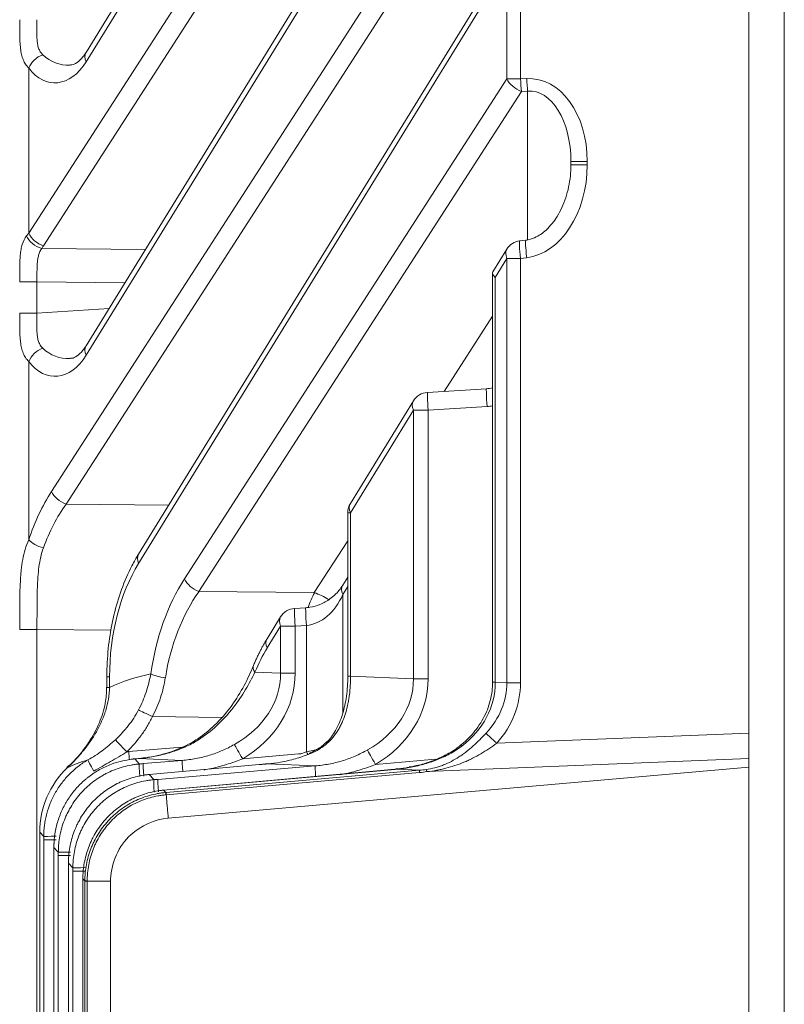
# Model space of a CAD drawing. Header units: millimetres. Extents: x 4 to 836, y 5 to 589.
# Tile 76 of 154: x 476 to 489, y 336 to 353. Entities that reach past the tile are written whole.
import ezdxf

# ---------------------------------------------------------------- set-up
doc = ezdxf.new("R2010")
doc.units = ezdxf.units.MM
doc.layers.add('1', color=7, linetype='Continuous', true_color=0xffffff)

msp = doc.modelspace()

# ---------------------------------------------------------------- linework, layer by layer
at = {"layer": '1', "color": 143, "linetype": 'Continuous', "lineweight": 18}
for p, q in [((481.888, 360.224), (477.014, 352.307)), ((488.195, 358.297), (488.195, 340.829)), ((488.795, 263.423), (488.795, 358.296)), ((482.178, 355.746), (477.014, 347.358)), ((484.113, 353.939), (477.9, 343.846)), ((485.195, 350.412), (485.195, 350.467)), ((484.437, 349.142), (484.334, 349.13)), ((484.113, 348.989), (483.879, 348.609)), ((483.873, 348.587), (483.873, 341.684)), ((483.769, 346.635), (482.774, 346.572)), ((482.538, 346.43), (481.474, 344.702)), ((481.43, 344.545), (481.43, 341.787)), ((481.43, 343.458), (481.346, 343.322)), ((480.721, 342.942), (480.532, 342.93)), ((480.296, 342.788), (480.069, 342.42)), ((477.365, 341.775), (477.365, 341.599)), ((488.195, 340.829), (488.195, 340.398)), ((477.79, 340.387), (477.79, 340.388)), ((477.835, 340.392), (477.834, 340.393)), ((479.936, 340.296), (478.078, 340.129)), ((480.078, 340.308), (480.077, 340.309)), ((488.195, 340.252), (488.195, 340.398)), ((478.046, 340.125), (478.045, 340.126)), ((478.079, 340.128), (478.078, 340.129)), ((482.105, 340.206), (478.322, 339.865)), ((478.402, 339.393), (488.195, 340.252)), ((482.247, 340.217), (482.246, 340.218)), ((482.468, 340.249), (482.467, 340.246)), ((488.195, 330.466), (488.195, 340.252)), ((478.29, 339.861), (478.29, 339.862)), ((478.312, 339.864), (478.311, 339.864)), ((478.323, 339.865), (478.322, 339.865)), ((476.233, 339.157), (476.233, 331.561)), ((476.233, 339.157), (476.233, 339.157)), ((476.474, 338.967), (476.473, 338.967)), ((476.473, 338.921), (476.472, 338.921)), ((476.472, 338.899), (476.472, 331.82)), ((476.473, 338.899), (476.472, 338.899)), ((476.717, 338.658), (476.716, 338.658)), ((476.716, 338.635), (476.716, 332.084)), ((476.717, 338.635), (476.716, 338.635)), ((476.719, 338.704), (476.718, 338.703)), ((476.963, 338.44), (476.962, 338.439)), ((476.96, 338.371), (476.96, 332.347)), ((476.96, 338.371), (476.961, 338.371)), ((476.961, 338.394), (476.961, 338.394)), ((477.429, 332.389), (477.429, 338.33))]:
    msp.add_line(p, q, dxfattribs=at)
at = {"layer": '1', "color": 143, "linetype": 'Continuous', "lineweight": 13}
for p, q in [((481.89, 360.066), (477.016, 352.15)), ((476.049, 349.258), (481.207, 357.254)), ((481.453, 357.042), (476.295, 349.046)), ((476.433, 344.903), (484.115, 356.813)), ((484.361, 356.601), (476.679, 344.691)), ((482.18, 355.588), (477.016, 347.2)), ((484.115, 353.782), (477.901, 343.689)), ((484.115, 351.863), (484.115, 353.782)), ((484.345, 353.782), (484.345, 351.863)), ((476.049, 352.045), (476.049, 349.258)), ((478.675, 343.429), (484.115, 351.863)), ((484.115, 351.863), (484.345, 351.863)), ((484.345, 351.863), (484.448, 351.868)), ((484.361, 351.651), (478.92, 343.217)), ((484.465, 351.656), (484.361, 351.651)), ((484.465, 349.15), (484.465, 351.656)), ((485.195, 350.467), (485.471, 350.467)), ((485.195, 350.412), (485.471, 350.412)), ((485.471, 350.467), (485.471, 350.412)), ((476.268, 349.001), (478.015, 348.982)), ((484.115, 348.832), (483.919, 348.514)), ((484.115, 341.676), (484.115, 348.832)), ((484.345, 348.832), (484.115, 348.832)), ((484.448, 348.844), (484.345, 348.832)), ((484.345, 348.832), (484.345, 341.676)), ((476.187, 348.436), (475.895, 348.436)), ((476.187, 348.436), (476.187, 347.91)), ((477.669, 348.42), (476.187, 348.436)), ((483.919, 348.514), (483.919, 341.684)), ((476.187, 347.91), (475.895, 347.91)), ((476.187, 347.91), (477.402, 347.987)), ((483.055, 346.59), (483.873, 347.857)), ((476.049, 347.095), (476.049, 344.087)), ((482.539, 346.273), (481.476, 344.545)), ((482.539, 341.742), (482.539, 346.273)), ((482.785, 346.273), (482.539, 346.273)), ((483.78, 346.336), (482.785, 346.273)), ((482.785, 346.273), (482.785, 341.742)), ((476.679, 344.691), (478.409, 344.672)), ((481.43, 344.545), (481.476, 344.545)), ((481.476, 344.545), (481.476, 341.787)), ((480.866, 343.196), (481.43, 344.07)), ((481.43, 343.298), (481.347, 343.165)), ((478.92, 343.217), (480.866, 343.196)), ((481.347, 343.165), (481.347, 341.172)), ((480.298, 342.631), (480.071, 342.263)), ((480.298, 341.836), (480.298, 342.631)), ((480.544, 342.631), (480.298, 342.631)), ((480.732, 342.643), (480.544, 342.631)), ((480.544, 342.631), (480.544, 341.836)), ((480.732, 340.514), (480.732, 342.643)), ((475.895, 342.576), (476.187, 342.576)), ((476.187, 342.576), (476.187, 279.143)), ((477.439, 342.562), (476.187, 342.576)), ((477.365, 341.775), (477.412, 341.775)), ((477.412, 341.775), (477.412, 341.599)), ((479.864, 341.854), (480.298, 341.836)), ((480.298, 341.836), (480.544, 341.836)), ((481.476, 341.787), (481.43, 341.787)), ((481.476, 341.787), (482.539, 341.742)), ((477.365, 341.599), (477.412, 341.599)), ((482.785, 341.742), (482.539, 341.742)), ((483.873, 341.684), (483.919, 341.684)), ((483.919, 341.684), (484.115, 341.676)), ((484.115, 341.676), (484.345, 341.676)), ((479.302, 341.092), (478.135, 341.105)), ((483.946, 340.656), (488.195, 340.829)), ((477.734, 340.515), (478.634, 340.592)), ((479.658, 340.394), (480.601, 340.475)), ((477.8, 340.388), (477.8, 340.389)), ((477.835, 340.392), (477.914, 340.306)), ((478.638, 340.368), (477.91, 340.399)), ((477.98, 340.312), (478.638, 340.368)), ((479.937, 340.295), (478.079, 340.128)), ((478.225, 340.047), (480.88, 340.275)), ((479.937, 340.295), (479.936, 340.296)), ((480.88, 340.275), (480.078, 340.308)), ((481.9, 340.3), (482.911, 340.387)), ((488.195, 340.398), (482.769, 340.177)), ((478.079, 340.128), (478.159, 340.042)), ((482.106, 340.205), (478.323, 339.865)), ((478.364, 339.826), (482.638, 340.201)), ((482.642, 340.162), (478.367, 339.787)), ((482.106, 340.205), (482.105, 340.206)), ((482.638, 340.201), (482.247, 340.217)), ((482.638, 340.201), (482.642, 340.162)), ((478.323, 339.865), (478.359, 339.826)), ((476.233, 339.157), (476.233, 331.561)), ((476.302, 339.083), (476.233, 339.157)), ((476.302, 331.691), (476.302, 339.027)), ((476.302, 339.027), (476.508, 339.027)), ((476.473, 338.899), (476.473, 331.82)), ((476.547, 338.818), (476.473, 338.899)), ((476.547, 331.956), (476.547, 338.762)), ((476.547, 338.762), (476.754, 338.762)), ((476.717, 338.635), (476.717, 332.084)), ((476.792, 338.554), (476.717, 338.635)), ((476.792, 332.221), (476.792, 338.498)), ((476.999, 338.498), (476.792, 338.498)), ((476.961, 338.371), (476.961, 332.347)), ((476.995, 338.335), (476.961, 338.371)), ((476.995, 332.389), (476.995, 338.33)), ((477.034, 338.33), (477.034, 332.389))]:
    msp.add_line(p, q, dxfattribs=at)
at = {"layer": '1', "color": 143, "linetype": 'Continuous', "lineweight": 18}
for centre, start, end in [((484.369, 348.832), 96.7486, 148.3824), ((482.793, 346.273), 93.6173, 148.3824), ((481.73, 344.545), 148.3824, 180), ((480.551, 342.631), 93.6173, 148.3824)]:
    msp.add_arc(centre, 0.3, start, end, dxfattribs=at)
at = {"layer": '1', "color": 143, "linetype": 'Continuous', "lineweight": 13}
for centre, major_axis, ratio, start_param, end_param in [((476.303, 352.045), (0.24, 0.18), 0.690075, 1.16411, 2.313713), ((476.772, 352.898), (0.244, 0.776), 0.863235, 2.735194, 3.453799), ((477.27, 352.15), (-0.255, 0.157), 0.639648, 6.283162, 7.049451), ((476.518, 352.898), (0.05, 1.103), 0.637596, 2.483467, 3.996269), ((484.421, 350.381), (0.119, 1.485), 0.702494, 4.826127, 6.370744), ((484.369, 351.863), (0.252, -0.163), 0.652221, 3.921455, 5.081902), ((484.369, 351.863), (0.013, -0.3), 0.080955, 4.708805, 5.494834), ((484.473, 351.868), (0.013, -0.3), 0.080955, 4.708805, 5.494834), ((484.445, 350.381), (0.076, 1.275), 0.585237, 4.814407, 6.359024), ((484.421, 350.326), (0.119, 1.485), 0.702494, 3.281511, 4.826127), ((476.895, 348.863), (0.999, -0.051), 0.69908, 2.614886, 2.690758), ((476.303, 349.258), (-0.252, 0.163), 0.652221, 0.779862, 1.94031), ((476.276, 349.213), (-0.264, 0.142), 0.668048, 0.679083, 1.888563), ((484.369, 348.832), (-0.035, 0.298), 0.080476, 0.00001, 1.561274), ((484.473, 348.844), (-0.035, 0.298), 0.080476, 0.006361, 1.561274), ((476.887, 348.651), (0.5, -0.509), 0.963647, 3.355554, 3.431426), ((484.369, 348.832), (0.255, -0.157), 0.639648, 3.141569, 3.907858), ((476.303, 347.095), (0.24, 0.18), 0.690075, 1.16411, 2.313713), ((476.772, 347.948), (0.244, 0.776), 0.863235, 2.735194, 3.453799), ((477.27, 347.2), (-0.255, 0.157), 0.639648, 6.283162, 7.049451), ((476.518, 347.948), (0.05, 1.103), 0.637596, 2.483467, 3.996269), ((483.788, 346.336), (-0.019, 0.299), 0.026125, 0.002381, 1.569145), ((482.793, 346.273), (0.255, -0.157), 0.639648, 3.141569, 3.907858), ((482.793, 346.273), (-0.019, 0.299), 0.026125, 0.000027, 1.569145), ((484.228, 347.849), (0.9, 1.406), 0.62879, 3.573687, 3.651329), ((477.928, 342.553), (0.026, -3.3), 0.640683, 3.915004, 4.223872), ((476.686, 344.903), (-0.252, 0.163), 0.652221, 0.779862, 1.94031), ((478.182, 342.553), (0.04, -3), 0.707306, 3.909817, 4.218685), ((481.73, 344.545), (-0.255, 0.157), 0.639648, 6.283162, 7.049451), ((476.303, 344.087), (-0.285, 0.094), 0.447089, 0.638394, 1.688622), ((478.155, 343.689), (0.255, -0.157), 0.639648, 3.141569, 3.907858), ((479.085, 341.792), (0.018, 2.7), 0.619901, 0.796142, 1.581256), ((480.17, 341.079), (0.026, -3.3), 0.640683, 3.915004, 4.479203), ((478.928, 343.429), (0.252, -0.163), 0.652221, 3.921455, 5.081902), ((481.601, 343.165), (0.255, -0.157), 0.639648, 3.141569, 3.907858), ((480.424, 341.079), (0.04, -3), 0.707306, 3.909817, 4.474016), ((480.713, 343.692), (0.056, 1.05), 0.712297, 3.24302, 4.225456), ((481.866, 341.063), (0.001, 3), 0.474026, 0.780341, 0.891594), ((480.846, 342.666), (0.63, -0.407), 0.652221, 1.578304, 1.94031), ((480.551, 342.631), (0.019, -0.299), 0.026125, 3.141619, 4.710737), ((480.74, 342.643), (0.019, -0.299), 0.026125, 3.146695, 4.710737), ((480.551, 342.631), (0.255, -0.157), 0.639648, 3.141569, 3.907858), ((481.255, 340.366), (0.018, 2.7), 0.619901, 0.796142, 0.99122), ((480.324, 342.263), (-0.255, 0.157), 0.639648, 6.283162, 7.049451), ((480.118, 341.854), (-0.277, 0.115), 0.518479, 6.282761, 6.956222), ((479.277, 338.857), (3.13, -1.531), 0.838284, 2.313103, 2.544029), ((478.361, 341.826), (0.297, -0.043), 0.220852, 3.719804, 4.716016), ((478.388, 341.863), (1.908, -0.077), 0.78539, 5.378087, 6.316802), ((478.38, 341.863), (2.162, -0.087), 0.83193, 5.377917, 6.316632), ((480.63, 341.769), (1.908, -0.077), 0.78539, 5.378087, 6.316802), ((480.622, 341.769), (2.162, -0.087), 0.83193, 5.377917, 6.316632), ((482.08, 341.708), (1.838, -0.08), 0.815372, 5.513193, 6.320507), ((482.127, 341.706), (1.988, -0.076), 0.754119, 5.707974, 6.313792), ((482.102, 341.706), (2.241, -0.085), 0.802553, 5.70762, 6.313439), ((478.143, 341.105), (-0.271, 0.13), 0.01131, 0.465185, 1.547185), ((483.97, 340.656), (-0.226, 0.197), 0.053384, 0.466255, 1.509708), ((477.711, 340.512), (-0.21, 0.214), 0.018712, 0.291864, 1.552486), ((479.117, 340.514), (-0.174, 0.244), 0.015443, 0.00379, 0.372168), ((479.666, 340.394), (-0.154, 0.258), 0.022477, 0.336533, 1.557375), ((481.269, 340.449), (-0.208, 0.216), 0.292265, 5.884429, 6.287126), ((483.527, 340.391), (0.189, -0.233), 0.020324, 2.749358, 3.151132), ((477.873, 339.016), (1.166, -0.96), 0.992658, 2.348803, 2.369182), ((477.721, 340.515), (-0.043, 0.498), 0.026082, 4.427783, 4.710155), ((480.566, 340.724), (0.3, -0.012), 0.83193, 4.86305, 5.334196), ((480.713, 340.717), (0.749, 0.141), 0.267112, 4.688505, 4.974256), ((480.719, 340.514), (0.239, -0.439), 0.023007, 1.433968, 1.558305), ((481.908, 340.3), (0.154, -0.258), 0.022477, 3.478126, 4.698968), ((478.008, 338.857), (1.764, -0.935), 0.715025, 2.46814, 2.701682), ((477.196, 340.117), (0.15, -0.26), 0.030164, 3.241724, 4.428809), ((477.94, 340.008), (-0.025, 0.299), 0.042536, 0.081215, 1.27036), ((478.006, 340.014), (0.026, -0.299), 0.026082, 3.222762, 4.409161), ((478.664, 340.07), (0.026, -0.299), 0.026082, 3.222762, 4.333157), ((480.906, 339.977), (0.026, -0.299), 0.026082, 3.222762, 4.298659), ((480.122, 341.79), (3.106, -1.31), 0.293494, 5.769768, 5.832291), ((480.099, 342.049), (3.264, -1.53), 0.343121, 5.74929, 5.811813), ((482.792, 339.918), (-0.046, 0.296), 0.114526, 5.755758, 6.168346), ((478.185, 339.744), (0.025, -0.299), 0.042536, 3.222808, 4.411953), ((478.251, 339.749), (0.026, -0.299), 0.026082, 3.222762, 4.409161), ((478.385, 339.528), (-0.026, 0.299), 0.016218, 0.081152, 0.523531), ((476.601, 339.083), (-0.3, 0), 0.013334, 5.025031, 6.213366), ((476.846, 338.818), (-0.3, 0), 0.013334, 5.025031, 6.213366), ((477.092, 338.554), (0.3, 0), 0.013334, 1.883438, 3.071773), ((477.294, 338.335), (-0.3, 0), 0.005232, 5.759588, 6.213371)]:
    msp.add_ellipse(centre, major_axis=major_axis, ratio=ratio, start_param=start_param, end_param=end_param, dxfattribs=at)
at = {"layer": '1', "color": 143, "linetype": 'Continuous', "lineweight": 18}
for centre, major_axis, ratio, start_param, end_param in [((484.173, 348.514), (0.298, -0.084), 0.361655, 3.039527, 3.805815), ((480.905, 340.213), (-0.119, 0.275), 0.068713, 6.271508, 6.562293), ((477.733, 339.153), (0.549, -1.399), 0.997682, 3.530134, 4.336636)]:
    msp.add_ellipse(centre, major_axis=major_axis, ratio=ratio, start_param=start_param, end_param=end_param, dxfattribs=at)
for points, knots in [([(475.895, 352.748), (475.895, 352.764), (475.895, 352.779), (475.895, 352.816), (475.895, 352.838), (475.895, 352.86)], [0, 0, 0, 0, 0.413146, 0.413146, 1, 1, 1, 1]), ([(477.014, 352.307), (476.997, 352.28), (476.945, 352.205), (476.856, 352.126), (476.79, 352.097), (476.759, 352.097), (476.751, 352.099)], [0, 0, 0, 0, 0.166053, 0.502142, 0.85834, 1, 1, 1, 1]), ([(485.195, 350.412), (485.195, 350.349), (485.185, 350.162), (485.123, 349.861), (484.982, 349.548), (484.8, 349.317), (484.611, 349.183), (484.488, 349.15), (484.437, 349.142)], [0, 0, 0, 0, 0.117005, 0.354626, 0.573072, 0.757647, 0.905045, 1, 1, 1, 1]), ([(475.895, 347.799), (475.895, 347.814), (475.895, 347.829), (475.895, 347.866), (475.895, 347.888), (475.895, 347.91)], [0, 0, 0, 0, 0.413146, 0.413146, 1, 1, 1, 1]), ([(477.014, 347.358), (476.997, 347.33), (476.945, 347.256), (476.856, 347.177), (476.79, 347.147), (476.759, 347.148), (476.751, 347.149)], [0, 0, 0, 0, 0.166053, 0.502142, 0.85834, 1, 1, 1, 1]), ([(477.9, 343.846), (477.861, 343.783), (477.757, 343.598), (477.609, 343.261), (477.479, 342.827), (477.396, 342.372), (477.368, 342.017), (477.365, 341.819), (477.365, 341.775)], [0, 0, 0, 0, 0.117874, 0.333716, 0.542474, 0.745272, 0.944118, 1, 1, 1, 1]), ([(481.346, 343.322), (481.327, 343.291), (481.269, 343.211), (481.15, 343.094), (480.979, 342.996), (480.828, 342.953), (480.744, 342.944), (480.721, 342.942)], [0, 0, 0, 0, 0.175455, 0.478386, 0.724822, 0.927434, 1, 1, 1, 1]), ([(479.84, 341.968), (479.795, 341.856), (479.69, 341.633), (479.486, 341.296), (479.236, 340.995), (479.042, 340.832), (478.941, 340.759)], [0, 0, 0, 0, 0.265349, 0.524115, 0.770773, 1, 1, 1, 1]), ([(481.429, 341.786), (481.43, 341.784), (481.433, 341.672), (481.413, 341.449), (481.352, 341.139), (481.235, 340.881), (481.135, 340.724), (481.062, 340.668), (481.06, 340.666)], [0, 0, 0, 0, 0.005454, 0.263786, 0.519408, 0.774769, 0.991821, 1, 1, 1, 1]), ([(477.36, 341.6), (477.361, 341.508), (477.347, 341.306), (477.245, 340.989), (477.063, 340.66), (476.87, 340.409), (476.731, 340.281), (476.69, 340.247)], [0, 0, 0, 0, 0.174008, 0.393772, 0.634321, 0.89744, 1, 1, 1, 1]), ([(483.873, 341.684), (483.873, 341.634), (483.864, 341.477), (483.796, 341.214), (483.637, 340.923), (483.467, 340.734), (483.361, 340.643), (483.338, 340.624)], [0, 0, 0, 0, 0.12228, 0.385099, 0.656714, 0.927237, 1, 1, 1, 1]), ([(478.942, 340.76), (478.878, 340.715), (478.715, 340.613), (478.406, 340.49), (478.144, 340.426), (477.993, 340.409), (477.98, 340.408)], [0, 0, 0, 0, 0.224321, 0.558117, 0.961997, 1, 1, 1, 1]), ([(481.056, 340.666), (481.044, 340.652), (480.992, 340.6), (480.893, 340.538), (480.812, 340.501), (480.785, 340.491)], [0, 0, 0, 0, 0.189413, 0.739057, 1, 1, 1, 1]), ([(483.335, 340.627), (483.317, 340.61), (483.229, 340.535), (483.022, 340.422), (482.75, 340.311), (482.551, 340.269), (482.466, 340.256)], [0, 0, 0, 0, 0.078453, 0.362483, 0.732285, 1, 1, 1, 1]), ([(480.785, 340.476), (480.707, 340.444), (480.627, 340.417), (480.464, 340.371), (480.382, 340.352), (480.298, 340.337)], [0, 0, 0, 0, 0.5, 0.5, 1, 1, 1, 1]), ([(477.442, 340.302), (477.373, 340.277), (477.307, 340.246), (477.181, 340.176), (477.12, 340.136), (477.048, 340.081), (477.034, 340.07), (477.005, 340.047), (476.991, 340.035), (476.95, 339.998), (476.924, 339.973), (476.848, 339.895), (476.801, 339.84), (476.737, 339.752), (476.717, 339.722), (476.688, 339.675), (476.679, 339.659), (476.661, 339.627), (476.652, 339.611), (476.61, 339.531), (476.581, 339.464), (476.545, 339.362), (476.534, 339.327), (476.515, 339.257), (476.507, 339.221), (476.486, 339.113), (476.478, 339.041), (476.474, 338.967)], [0, 0, 0, 0, 0.125, 0.125, 0.25, 0.25, 0.28125, 0.28125, 0.3125, 0.3125, 0.375, 0.375, 0.5, 0.5, 0.5625, 0.5625, 0.59375, 0.59375, 0.625, 0.625, 0.75, 0.75, 0.8125, 0.8125, 0.875, 0.875, 1, 1, 1, 1]), ([(477.79, 340.387), (477.73, 340.38), (477.672, 340.369), (477.556, 340.341), (477.498, 340.324), (477.442, 340.302)], [0, 0, 0, 0, 0.5, 0.5, 1, 1, 1, 1]), ([(477.8, 340.388), (477.798, 340.388), (477.797, 340.388), (477.793, 340.388), (477.792, 340.387), (477.79, 340.387)], [0, 0, 0, 0, 0.522587, 0.522587, 1, 1, 1, 1]), ([(478.046, 340.125), (477.957, 340.115), (477.871, 340.097), (477.745, 340.06), (477.704, 340.046), (477.642, 340.021), (477.622, 340.013), (477.581, 339.995), (477.561, 339.985), (477.462, 339.935), (477.387, 339.889), (477.282, 339.81), (477.248, 339.782), (477.199, 339.738), (477.183, 339.723), (477.151, 339.692), (477.135, 339.676), (477.06, 339.595), (477.006, 339.526), (476.934, 339.415), (476.912, 339.377), (476.881, 339.318), (476.871, 339.298), (476.852, 339.258), (476.843, 339.238), (476.8, 339.136), (476.773, 339.052), (476.744, 338.924), (476.736, 338.88), (476.728, 338.815), (476.725, 338.792), (476.721, 338.748), (476.72, 338.726), (476.719, 338.704)], [0, 0, 0, 0, 0.125, 0.125, 0.1875, 0.1875, 0.21875, 0.21875, 0.25, 0.25, 0.375, 0.375, 0.4375, 0.4375, 0.46875, 0.46875, 0.5, 0.5, 0.625, 0.625, 0.6875, 0.6875, 0.71875, 0.71875, 0.75, 0.75, 0.875, 0.875, 0.9375, 0.9375, 0.96875, 0.96875, 1, 1, 1, 1]), ([(478.29, 339.861), (478.202, 339.851), (478.116, 339.834), (477.989, 339.796), (477.948, 339.782), (477.886, 339.758), (477.866, 339.749), (477.826, 339.731), (477.806, 339.721), (477.706, 339.672), (477.632, 339.625), (477.526, 339.546), (477.492, 339.518), (477.443, 339.474), (477.427, 339.459), (477.395, 339.428), (477.38, 339.412), (477.304, 339.331), (477.25, 339.262), (477.178, 339.151), (477.156, 339.113), (477.125, 339.055), (477.115, 339.035), (477.096, 338.995), (477.087, 338.974), (477.044, 338.872), (477.018, 338.789), (476.989, 338.66), (476.981, 338.617), (476.972, 338.551), (476.969, 338.529), (476.965, 338.484), (476.964, 338.462), (476.963, 338.44)], [0, 0, 0, 0, 0.125, 0.125, 0.1875, 0.1875, 0.21875, 0.21875, 0.25, 0.25, 0.375, 0.375, 0.4375, 0.4375, 0.46875, 0.46875, 0.5, 0.5, 0.625, 0.625, 0.6875, 0.6875, 0.71875, 0.71875, 0.75, 0.75, 0.875, 0.875, 0.9375, 0.9375, 0.96875, 0.96875, 1, 1, 1, 1]), ([(478.402, 339.392), (478.168, 339.371), (477.942, 339.272), (477.565, 338.923), (477.44, 338.649), (477.429, 338.355), (477.429, 338.343), (477.429, 338.33)], [0, 0, 0, 0, 0.444489, 0.444489, 0.97588, 0.97588, 1, 1, 1, 1])]:
    msp.add_open_spline(points, degree=3, knots=knots, dxfattribs=at)
at = {"layer": '1', "color": 143, "linetype": 'Continuous', "lineweight": 13}
for points, knots in [([(476.049, 352.045), (476.028, 352.064), (476.01, 352.086), (475.978, 352.132), (475.965, 352.158), (475.942, 352.213), (475.933, 352.243), (475.919, 352.305), (475.913, 352.338), (475.907, 352.391), (475.905, 352.409), (475.902, 352.446), (475.901, 352.465), (475.899, 352.504), (475.898, 352.524), (475.897, 352.564), (475.896, 352.584), (475.895, 352.645), (475.895, 352.687), (475.895, 352.736), (475.895, 352.742), (475.895, 352.748)], [0, 0, 0, 0, 0.139899, 0.139899, 0.279799, 0.279799, 0.419698, 0.419698, 0.559597, 0.559597, 0.629547, 0.629547, 0.699496, 0.699496, 0.769446, 0.769446, 0.839396, 0.839396, 0.979295, 0.979295, 1, 1, 1, 1]), ([(476.187, 352.86), (476.187, 352.831), (476.185, 352.773), (476.184, 352.717), (476.184, 352.661), (476.184, 352.634), (476.185, 352.579), (476.186, 352.552), (476.19, 352.5), (476.192, 352.475), (476.199, 352.438), (476.201, 352.426), (476.207, 352.403), (476.21, 352.392), (476.218, 352.37), (476.222, 352.359), (476.232, 352.339), (476.247, 352.309), (476.267, 352.284), (476.283, 352.268)], [0, 0, 0, 0, 0.125, 0.25, 0.25, 0.375, 0.375, 0.5, 0.5, 0.625, 0.625, 0.6875, 0.6875, 0.75, 0.75, 0.8125, 0.8125, 0.875, 1, 1, 1, 1]), ([(475.895, 348.436), (475.895, 348.477), (475.895, 348.516), (475.895, 348.595), (475.895, 348.633), (475.896, 348.69), (475.896, 348.709), (475.897, 348.746), (475.898, 348.765), (475.9, 348.819), (475.902, 348.853), (475.908, 348.92), (475.912, 348.952), (475.921, 348.998), (475.924, 349.013), (475.931, 349.042), (475.934, 349.056), (475.956, 349.124), (475.979, 349.171), (476.011, 349.213)], [0, 0, 0, 0, 0.125, 0.125, 0.25, 0.25, 0.3125, 0.3125, 0.375, 0.375, 0.5, 0.5, 0.625, 0.625, 0.6875, 0.6875, 0.75, 0.75, 1, 1, 1, 1]), ([(476.268, 349.001), (476.243, 348.968), (476.226, 348.93), (476.208, 348.865), (476.204, 348.843), (476.197, 348.796), (476.194, 348.772), (476.19, 348.723), (476.189, 348.699), (476.188, 348.66), (476.188, 348.647), (476.187, 348.621), (476.187, 348.608), (476.187, 348.543), (476.187, 348.49), (476.187, 348.436)], [0, 0, 0, 0, 0.25, 0.25, 0.375, 0.375, 0.5, 0.5, 0.625, 0.625, 0.6875, 0.6875, 0.75, 0.75, 1, 1, 1, 1]), ([(476.187, 347.91), (476.187, 347.881), (476.185, 347.824), (476.184, 347.767), (476.184, 347.712), (476.184, 347.684), (476.185, 347.629), (476.186, 347.602), (476.19, 347.551), (476.192, 347.525), (476.199, 347.489), (476.201, 347.477), (476.207, 347.453), (476.21, 347.442), (476.218, 347.42), (476.222, 347.409), (476.232, 347.389), (476.247, 347.359), (476.267, 347.334), (476.283, 347.319)], [0, 0, 0, 0, 0.125, 0.25, 0.25, 0.375, 0.375, 0.5, 0.5, 0.625, 0.625, 0.6875, 0.6875, 0.75, 0.75, 0.8125, 0.8125, 0.875, 1, 1, 1, 1]), ([(476.049, 347.095), (476.028, 347.115), (476.01, 347.136), (475.978, 347.183), (475.965, 347.208), (475.942, 347.263), (475.933, 347.293), (475.919, 347.356), (475.913, 347.389), (475.907, 347.441), (475.905, 347.46), (475.902, 347.497), (475.901, 347.516), (475.899, 347.554), (475.898, 347.574), (475.897, 347.614), (475.896, 347.634), (475.895, 347.695), (475.895, 347.737), (475.895, 347.786), (475.895, 347.792), (475.895, 347.799)], [0, 0, 0, 0, 0.139899, 0.139899, 0.279799, 0.279799, 0.419698, 0.419698, 0.559597, 0.559597, 0.629547, 0.629547, 0.699496, 0.699496, 0.769446, 0.769446, 0.839396, 0.839396, 0.979295, 0.979295, 1, 1, 1, 1]), ([(475.895, 342.576), (475.895, 342.645), (475.895, 342.782), (475.895, 342.918), (475.896, 343.019), (475.896, 343.053), (475.897, 343.12), (475.898, 343.154), (475.9, 343.253), (475.903, 343.319), (475.908, 343.415), (475.91, 343.447), (475.915, 343.511), (475.918, 343.543), (475.927, 343.636), (475.936, 343.696), (475.958, 343.814), (475.971, 343.871), (476.004, 343.982), (476.024, 344.036), (476.049, 344.087)], [0, 0, 0, 0, 0.125, 0.25, 0.25, 0.3125, 0.3125, 0.375, 0.375, 0.5, 0.5, 0.5625, 0.5625, 0.625, 0.625, 0.75, 0.75, 0.875, 0.875, 1, 1, 1, 1]), ([(476.294, 343.95), (476.276, 343.899), (476.261, 343.846), (476.237, 343.74), (476.228, 343.685), (476.213, 343.574), (476.207, 343.517), (476.201, 343.431), (476.199, 343.402), (476.196, 343.344), (476.194, 343.315), (476.191, 343.228), (476.19, 343.17), (476.188, 343.052), (476.188, 342.993), (476.187, 342.816), (476.187, 342.696), (476.187, 342.576)], [0, 0, 0, 0, 0.125, 0.125, 0.25, 0.25, 0.375, 0.375, 0.4375, 0.4375, 0.5, 0.5, 0.625, 0.625, 0.75, 0.75, 1, 1, 1, 1]), ([(477.9, 341.219), (477.951, 341.317), (477.993, 341.416), (478.061, 341.619), (478.088, 341.721), (478.107, 341.826)], [0, 0, 0, 0, 0.5, 0.5, 1, 1, 1, 1]), ([(478.352, 341.76), (478.334, 341.646), (478.307, 341.535), (478.235, 341.316), (478.19, 341.209), (478.135, 341.105)], [0, 0, 0, 0, 0.5, 0.5, 1, 1, 1, 1]), ([(479.864, 341.854), (479.816, 341.758), (479.764, 341.66), (479.645, 341.462), (479.579, 341.363), (479.484, 341.239), (479.464, 341.215), (479.424, 341.166), (479.363, 341.095), (479.297, 341.026), (479.16, 340.895), (479.061, 340.813), (478.953, 340.741)], [0, 0, 0, 0, 0.25, 0.25, 0.5, 0.5, 0.5625, 0.5625, 0.625, 0.75, 0.75, 1, 1, 1, 1]), ([(481.476, 341.787), (481.476, 341.734), (481.475, 341.681), (481.469, 341.577), (481.464, 341.526), (481.455, 341.449), (481.451, 341.424), (481.443, 341.373), (481.438, 341.348), (481.423, 341.273), (481.411, 341.224), (481.383, 341.13), (481.367, 341.083), (481.339, 341.015), (481.329, 340.993), (481.307, 340.949), (481.296, 340.927), (481.259, 340.863), (481.232, 340.822), (481.171, 340.744), (481.138, 340.707), (481.101, 340.671)], [0, 0, 0, 0, 0.125, 0.125, 0.25, 0.25, 0.3125, 0.3125, 0.375, 0.375, 0.5, 0.5, 0.625, 0.625, 0.6875, 0.6875, 0.75, 0.75, 0.875, 0.875, 1, 1, 1, 1]), ([(477.412, 341.599), (477.41, 341.533), (477.403, 341.467), (477.381, 341.338), (477.366, 341.274), (477.337, 341.18), (477.327, 341.149), (477.304, 341.088), (477.291, 341.057), (477.252, 340.966), (477.222, 340.907), (477.125, 340.737), (477.05, 340.63), (476.946, 340.503), (476.925, 340.477), (476.881, 340.428), (476.815, 340.355), (476.745, 340.285), (476.696, 340.24)], [0, 0, 0, 0, 0.125, 0.125, 0.25, 0.25, 0.3125, 0.3125, 0.375, 0.375, 0.5, 0.5, 0.75, 0.75, 0.8125, 0.8125, 0.875, 1, 1, 1, 1]), ([(477.509, 340.716), (477.588, 340.789), (477.66, 340.867), (477.759, 340.992), (477.79, 341.036), (477.848, 341.125), (477.875, 341.171), (477.9, 341.219)], [0, 0, 0, 0, 0.5, 0.5, 0.75, 0.75, 1, 1, 1, 1]), ([(478.135, 341.105), (478.108, 341.049), (478.079, 340.995), (478.015, 340.89), (477.981, 340.839), (477.873, 340.691), (477.792, 340.599), (477.703, 340.512)], [0, 0, 0, 0, 0.25, 0.25, 0.5, 0.5, 1, 1, 1, 1]), ([(482.75, 340.214), (482.801, 340.221), (482.851, 340.231), (482.925, 340.25), (482.949, 340.257), (482.997, 340.273), (483.021, 340.281), (483.09, 340.308), (483.135, 340.328), (483.222, 340.374), (483.265, 340.399), (483.327, 340.439), (483.348, 340.453), (483.389, 340.483), (483.409, 340.498), (483.469, 340.544), (483.508, 340.577), (483.621, 340.679), (483.693, 340.751), (483.763, 340.827)], [0, 0, 0, 0, 0.125, 0.125, 0.1875, 0.1875, 0.25, 0.25, 0.375, 0.375, 0.5, 0.5, 0.5625, 0.5625, 0.625, 0.625, 0.75, 0.75, 1, 1, 1, 1]), ([(477.046, 340.375), (477.088, 340.398), (477.129, 340.423), (477.21, 340.475), (477.249, 340.502), (477.326, 340.56), (477.364, 340.59), (477.438, 340.652), (477.474, 340.684), (477.509, 340.716)], [0, 0, 0, 0, 0.25, 0.25, 0.5, 0.5, 0.75, 0.75, 1, 1, 1, 1]), ([(478.953, 340.741), (478.919, 340.717), (478.883, 340.696), (478.811, 340.655), (478.774, 340.636), (478.718, 340.609), (478.699, 340.601), (478.662, 340.584), (478.605, 340.56), (478.547, 340.538), (478.431, 340.498), (478.352, 340.476), (478.193, 340.438), (478.112, 340.423), (478.029, 340.412)], [0, 0, 0, 0, 0.125, 0.125, 0.25, 0.25, 0.3125, 0.3125, 0.375, 0.5, 0.5, 0.75, 0.75, 1, 1, 1, 1]), ([(478.638, 340.368), (478.715, 340.374), (478.792, 340.384), (478.907, 340.405), (478.945, 340.414), (479.021, 340.432), (479.058, 340.442), (479.169, 340.476), (479.241, 340.502), (479.382, 340.563), (479.451, 340.598), (479.519, 340.636)], [0, 0, 0, 0, 0.25, 0.25, 0.375, 0.375, 0.5, 0.5, 0.75, 0.75, 1, 1, 1, 1]), ([(481.101, 340.671), (481.079, 340.65), (481.055, 340.631), (481.018, 340.602), (481.005, 340.593), (480.979, 340.576), (480.966, 340.567), (480.899, 340.527), (480.843, 340.499), (480.785, 340.476)], [0, 0, 0, 0, 0.25, 0.25, 0.375, 0.375, 0.5, 0.5, 1, 1, 1, 1]), ([(483.354, 340.608), (483.322, 340.583), (483.288, 340.56), (483.22, 340.516), (483.185, 340.496), (483.113, 340.457), (483.077, 340.439), (483.004, 340.406), (482.967, 340.39), (482.856, 340.346), (482.78, 340.321), (482.626, 340.278), (482.547, 340.26), (482.467, 340.246)], [0, 0, 0, 0, 0.125, 0.125, 0.25, 0.25, 0.375, 0.375, 0.5, 0.5, 0.75, 0.75, 1, 1, 1, 1]), ([(483.946, 340.656), (483.857, 340.593), (483.768, 340.533), (483.629, 340.452), (483.581, 340.426), (483.51, 340.39), (483.485, 340.379), (483.437, 340.356), (483.413, 340.346), (483.339, 340.315), (483.289, 340.296), (483.189, 340.263), (483.138, 340.248), (483.061, 340.228), (483.034, 340.222), (482.982, 340.21), (482.956, 340.205), (482.876, 340.191), (482.823, 340.183), (482.769, 340.177)], [0, 0, 0, 0, 0.25, 0.25, 0.375, 0.375, 0.4375, 0.4375, 0.5, 0.5, 0.625, 0.625, 0.75, 0.75, 0.8125, 0.8125, 0.875, 0.875, 1, 1, 1, 1]), ([(477.703, 340.512), (477.658, 340.483), (477.612, 340.455), (477.519, 340.4), (477.473, 340.373), (477.379, 340.32), (477.333, 340.293), (477.239, 340.24), (477.193, 340.213), (477.147, 340.185)], [0, 0, 0, 0, 0.25, 0.25, 0.5, 0.5, 0.75, 0.75, 1, 1, 1, 1]), ([(480.88, 340.275), (480.957, 340.281), (481.034, 340.291), (481.149, 340.312), (481.187, 340.32), (481.263, 340.338), (481.3, 340.348), (481.41, 340.382), (481.483, 340.409), (481.624, 340.47), (481.693, 340.504), (481.761, 340.542)], [0, 0, 0, 0, 0.25, 0.25, 0.375, 0.375, 0.5, 0.5, 0.75, 0.75, 1, 1, 1, 1]), ([(476.302, 339.083), (476.302, 339.149), (476.306, 339.214), (476.319, 339.31), (476.324, 339.343), (476.334, 339.391), (476.337, 339.407), (476.345, 339.439), (476.349, 339.454), (476.37, 339.533), (476.411, 339.656), (476.468, 339.772), (476.509, 339.843), (476.518, 339.857), (476.535, 339.885), (476.561, 339.926), (476.59, 339.965), (476.649, 340.042), (476.691, 340.091), (476.759, 340.16), (476.783, 340.182), (476.832, 340.225), (476.857, 340.246), (476.935, 340.306), (476.989, 340.342), (477.046, 340.375)], [0, 0, 0, 0, 0.125, 0.125, 0.1875, 0.1875, 0.21875, 0.21875, 0.25, 0.25, 0.375, 0.5, 0.5, 0.53125, 0.53125, 0.5625, 0.625, 0.625, 0.75, 0.75, 0.8125, 0.8125, 0.875, 0.875, 1, 1, 1, 1]), ([(476.547, 338.818), (476.547, 338.842), (476.548, 338.865), (476.55, 338.911), (476.551, 338.935), (476.558, 339.004), (476.564, 339.05), (476.59, 339.186), (476.615, 339.274), (476.657, 339.382), (476.666, 339.404), (476.685, 339.446), (476.715, 339.509), (476.749, 339.57), (476.822, 339.687), (476.878, 339.76), (477.004, 339.898), (477.072, 339.959), (477.183, 340.042), (477.221, 340.068), (477.28, 340.104), (477.3, 340.115), (477.341, 340.138), (477.361, 340.149), (477.466, 340.2), (477.552, 340.232), (477.685, 340.269), (477.73, 340.28), (477.798, 340.292), (477.821, 340.296), (477.868, 340.302), (477.891, 340.304), (477.914, 340.306)], [0, 0, 0, 0, 0.03125, 0.03125, 0.0625, 0.0625, 0.125, 0.125, 0.25, 0.25, 0.28125, 0.28125, 0.3125, 0.375, 0.375, 0.5, 0.5, 0.625, 0.625, 0.6875, 0.6875, 0.71875, 0.71875, 0.75, 0.75, 0.875, 0.875, 0.9375, 0.9375, 0.96875, 0.96875, 1, 1, 1, 1]), ([(479.658, 340.394), (479.578, 340.362), (479.496, 340.333), (479.331, 340.281), (479.248, 340.258), (479.121, 340.229), (479.079, 340.22), (479.025, 340.21), (479.014, 340.208), (479.003, 340.206)], [0, 0, 0, 0, 0.380454, 0.380454, 0.760908, 0.760908, 0.951135, 0.951135, 1, 1, 1, 1]), ([(481.9, 340.3), (481.82, 340.268), (481.738, 340.239), (481.573, 340.187), (481.49, 340.165), (481.37, 340.137), (481.334, 340.129), (481.298, 340.122)], [0, 0, 0, 0, 0.412467, 0.412467, 0.824934, 0.824934, 1, 1, 1, 1]), ([(476.792, 338.554), (476.792, 338.577), (476.793, 338.6), (476.795, 338.647), (476.797, 338.67), (476.803, 338.74), (476.81, 338.785), (476.835, 338.921), (476.86, 339.009), (476.902, 339.117), (476.911, 339.139), (476.93, 339.182), (476.96, 339.245), (476.994, 339.305), (477.067, 339.422), (477.123, 339.495), (477.249, 339.633), (477.317, 339.695), (477.428, 339.777), (477.466, 339.803), (477.525, 339.839), (477.545, 339.851), (477.586, 339.873), (477.607, 339.884), (477.711, 339.935), (477.797, 339.968), (477.93, 340.005), (477.975, 340.015), (478.044, 340.027), (478.067, 340.031), (478.113, 340.037), (478.136, 340.04), (478.159, 340.042)], [0, 0, 0, 0, 0.03125, 0.03125, 0.0625, 0.0625, 0.125, 0.125, 0.25, 0.25, 0.28125, 0.28125, 0.3125, 0.375, 0.375, 0.5, 0.5, 0.625, 0.625, 0.6875, 0.6875, 0.71875, 0.71875, 0.75, 0.75, 0.875, 0.875, 0.9375, 0.9375, 0.96875, 0.96875, 1, 1, 1, 1]), ([(476.995, 338.335), (476.995, 338.358), (476.995, 338.382), (476.998, 338.428), (476.999, 338.451), (477.006, 338.521), (477.012, 338.567), (477.038, 338.702), (477.063, 338.791), (477.105, 338.899), (477.113, 338.92), (477.132, 338.963), (477.162, 339.026), (477.196, 339.086), (477.269, 339.203), (477.324, 339.277), (477.419, 339.38), (477.451, 339.413), (477.52, 339.474), (477.591, 339.533), (477.667, 339.585), (477.746, 339.634), (477.787, 339.656), (477.911, 339.718), (477.997, 339.751), (478.13, 339.788), (478.175, 339.798), (478.244, 339.811), (478.267, 339.815), (478.313, 339.821), (478.336, 339.823), (478.359, 339.826)], [0, 0, 0, 0, 0.03125, 0.03125, 0.0625, 0.0625, 0.125, 0.125, 0.25, 0.25, 0.28125, 0.28125, 0.3125, 0.375, 0.375, 0.5, 0.5, 0.5625, 0.5625, 0.625, 0.6875, 0.6875, 0.75, 0.75, 0.875, 0.875, 0.9375, 0.9375, 0.96875, 0.96875, 1, 1, 1, 1]), ([(478.361, 339.786), (478.338, 339.784), (478.316, 339.782), (478.271, 339.776), (478.248, 339.772), (478.181, 339.76), (478.138, 339.75), (478.008, 339.714), (477.925, 339.682), (477.804, 339.622), (477.764, 339.6), (477.687, 339.552), (477.613, 339.502), (477.544, 339.444), (477.478, 339.384), (477.446, 339.352), (477.354, 339.252), (477.3, 339.181), (477.229, 339.067), (477.207, 339.027), (477.177, 338.967), (477.168, 338.947), (477.149, 338.905), (477.141, 338.884), (477.1, 338.779), (477.076, 338.693), (477.051, 338.561), (477.045, 338.516), (477.038, 338.449), (477.037, 338.426), (477.035, 338.381), (477.034, 338.358), (477.034, 338.336)], [0, 0, 0, 0, 0.03125, 0.03125, 0.0625, 0.0625, 0.125, 0.125, 0.25, 0.25, 0.3125, 0.3125, 0.375, 0.4375, 0.4375, 0.5, 0.5, 0.625, 0.625, 0.6875, 0.6875, 0.71875, 0.71875, 0.75, 0.75, 0.875, 0.875, 0.9375, 0.9375, 0.96875, 0.96875, 1, 1, 1, 1]), ([(478.364, 339.826), (478.364, 339.824), (478.364, 339.82), (478.365, 339.807), (478.366, 339.798), (478.367, 339.787)], [0, 0, 0, 0, 0.5, 0.5, 1, 1, 1, 1]), ([(476.995, 338.33), (476.995, 338.33), (476.995, 338.33), (476.995, 338.332), (476.995, 338.333), (476.995, 338.335)], [0, 0, 0, 0, 0.075481, 0.075481, 1, 1, 1, 1]), ([(476.995, 338.33), (476.996, 338.33), (477.001, 338.33), (477.014, 338.33), (477.023, 338.33), (477.034, 338.33)], [0, 0, 0, 0, 0.5, 0.5, 1, 1, 1, 1])]:
    msp.add_open_spline(points, degree=3, knots=knots, dxfattribs=at)
at = {"layer": '1', "color": 143, "linetype": 'Continuous', "lineweight": 18}
for points, degree in [([(483.873, 346.65), (483.839, 346.643), (483.804, 346.638), (483.769, 346.635)], 3), ([(480.069, 342.42), (479.942, 342.213), (479.84, 341.969)], 2), ([(477.8, 340.388), (477.774, 340.386)], 1), ([(477.834, 340.393), (477.794, 340.389)], 1), ([(477.91, 340.399), (477.885, 340.396), (477.86, 340.394), (477.835, 340.392)], 3), ([(477.995, 340.407), (477.967, 340.404), (477.938, 340.401), (477.91, 340.399)], 3), ([(478.029, 340.412), (478.018, 340.41), (478.006, 340.409), (477.995, 340.407)], 3), ([(480.077, 340.309), (479.936, 340.296)], 1), ([(480.298, 340.337), (480.225, 340.324), (480.152, 340.314), (480.078, 340.308)], 3), ([(478.068, 340.127), (478.061, 340.127), (478.053, 340.126), (478.046, 340.125)], 3), ([(478.079, 340.128), (478.075, 340.128), (478.071, 340.128), (478.068, 340.127)], 3), ([(482.246, 340.218), (482.176, 340.212), (482.105, 340.206)], 2), ([(482.468, 340.25), (482.358, 340.227), (482.246, 340.222)], 2), ([(478.312, 339.864), (478.305, 339.863), (478.298, 339.862), (478.29, 339.861)], 3), ([(478.323, 339.865), (478.319, 339.864), (478.316, 339.864), (478.312, 339.864)], 3), ([(476.474, 338.967), (476.471, 338.944), (476.472, 338.921)], 2), ([(476.473, 338.921), (476.473, 338.914), (476.473, 338.906), (476.473, 338.899)], 3), ([(476.718, 338.703), (476.715, 338.68), (476.717, 338.657)], 2), ([(476.717, 338.658), (476.717, 338.65), (476.717, 338.643), (476.717, 338.635)], 3), ([(476.962, 338.439), (476.96, 338.417), (476.961, 338.394)], 2), ([(476.961, 338.394), (476.961, 338.386), (476.961, 338.379), (476.961, 338.371)], 3)]:
    msp.add_open_spline(points, degree=degree, dxfattribs=at)
at = {"layer": '1', "color": 143, "linetype": 'Continuous', "lineweight": 13}
for points, degree in [([(477.835, 340.392), (477.823, 340.391), (477.812, 340.39), (477.8, 340.388)], 3), ([(477.914, 340.306), (477.936, 340.308), (477.958, 340.31), (477.98, 340.312)], 3), ([(480.078, 340.308), (480.031, 340.304), (479.984, 340.3), (479.937, 340.295)], 3), ([(482.247, 340.217), (482.2, 340.213), (482.153, 340.209), (482.106, 340.205)], 3), ([(482.467, 340.246), (482.395, 340.233), (482.321, 340.224), (482.247, 340.217)], 3), ([(478.159, 340.042), (478.181, 340.043), (478.203, 340.045), (478.225, 340.047)], 3), ([(478.359, 339.826), (478.361, 339.826), (478.362, 339.826), (478.364, 339.826)], 3), ([(478.367, 339.787), (478.365, 339.787), (478.363, 339.786), (478.361, 339.786)], 3), ([(478.367, 339.787), (478.402, 339.393)], 1), ([(476.302, 339.027), (476.302, 339.046), (476.302, 339.064), (476.302, 339.083)], 3), ([(476.474, 338.967), (476.474, 338.952), (476.473, 338.937), (476.473, 338.921)], 3), ([(476.547, 338.762), (476.547, 338.781), (476.547, 338.8), (476.547, 338.818)], 3), ([(476.719, 338.704), (476.718, 338.688), (476.717, 338.673), (476.717, 338.658)], 3), ([(476.792, 338.498), (476.792, 338.516), (476.792, 338.535), (476.792, 338.554)], 3), ([(476.963, 338.44), (476.962, 338.425), (476.962, 338.409), (476.961, 338.394)], 3), ([(477.034, 338.336), (477.034, 338.334), (477.034, 338.332), (477.034, 338.33)], 3), ([(477.429, 338.33), (477.034, 338.33)], 1)]:
    msp.add_open_spline(points, degree=degree, dxfattribs=at)

doc.saveas('drawing.dxf')
